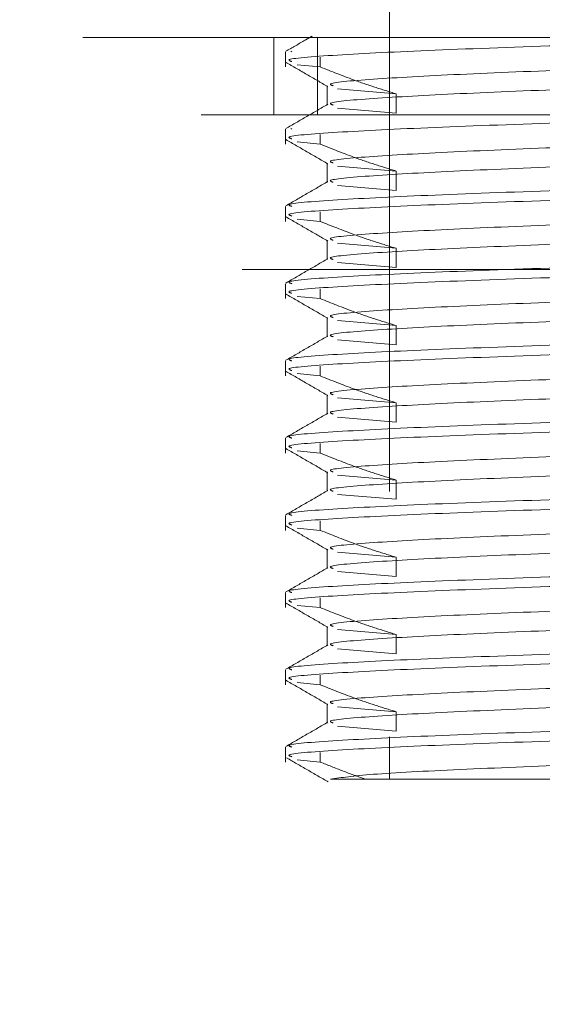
# Model space of a CAD drawing. Header units: millimetres. Extents: x 373 to 928, y 275 to 747.
# Tile 60 of 117: x 705.42 to 706.77, y 356.12 to 358.67. Entities that reach past the tile are written whole.
import ezdxf

# ---------------------------------------------------------------- set-up
doc = ezdxf.new("R2010")
doc.units = ezdxf.units.MM
doc.linetypes.add('HIDDEN', pattern=[1.905, 1.27, -0.635])
doc.styles.add('SLDTEXTSTYLE0', font='TXT', dxfattribs={"width": 0.75})
doc.dimstyles.new('SLDDIMSTYLE0', dxfattribs={"dimtxt": 3.5, "dimasz": 3.556, "dimexe": 0, "dimexo": 0.0625, "dimgap": 0.875, "dimtad": 1, "dimdec": 0, "dimlfac": 5, "dimrnd": 1e-09, "dimzin": 12, "dimdsep": 46, "dimtxsty": 'SLDTEXTSTYLE0', "dimblk1": 'CLOSED', "dimblk2": 'CLOSED', "dimsah": 1, "dimcen": 0.09, "dimadec": 0, "dimazin": 3, "dimtfac": 1, "dimtdec": 0, "dimtofl": 0, "dimtmove": 0, "dimatfit": 3, "dimldrblk": 'CLOSED', "dimfxl": 0, "dimfrac": 2, "dimtolj": 1, "dimtzin": 12, "dimarcsym": 0})

# ---------------------------------------------------------------- blocks, each defined once
blk = doc.blocks.new('_Closed')
at = {"color": 0, "linetype": 'ByBlock', "lineweight": -2}
for p, q in [((-1, 0.166667), (0, 0)), ((-1, 0.166667), (-1, -0.166667)), ((0, 0), (-1, -0.166667)), ((0, 0), (-1, 0))]:
    blk.add_line(p, q, dxfattribs=at)
blk = doc.blocks.new('_D')
at = {"color": 7, "linetype": 'Continuous', "lineweight": 0}
for p, q in [((715.4742, 535.1976), (750.6968, 535.1976)), ((749.6968, 535.1976), (749.6968, 275.2266)), ((668.6714, 275.2266), (750.6968, 275.2266))]:
    blk.add_line(p, q, dxfattribs=at)
at = {"color": 7, "linetype": 'Continuous', "lineweight": 18, "xscale": 3.556, "yscale": 3.556}
for p, rotation in [((749.6968, 535.1976, -1.633), 90.0000000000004), ((749.6968, 275.2266, -1.633), 270.0000000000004)]:
    blk.add_blockref('_Closed', p, dxfattribs=dict(at, rotation=rotation))
at = {"color": 7, "linetype": 'Continuous', "lineweight": 18, "insert": (745.1851, 417.7291), "char_height": 3.5, "attachment_point": 1, "rotation": 90, "style": 'SLDTEXTSTYLE0'}
blk.add_mtext('1300', dxfattribs=at)

msp = doc.modelspace()

# ---------------------------------------------------------------- linework, layer by layer
at = {"color": 7, "linetype": 'HIDDEN', "lineweight": 18}
for p, q in [((706.374, 360.6214), (706.374, 356.7014)), ((705.674, 360.5214), (705.674, 358.6214)), ((703.674, 358.6214), (708.8062, 358.6214)), ((706.074, 358.6214), (706.074, 358.4214)), ((706.1876, 358.4214), (706.1876, 358.6214)), ((706.104, 358.5844), (706.104, 358.5457)), ((706.1211, 358.5844), (706.1182, 358.5862)), ((706.1944, 358.5707), (706.1944, 358.5457)), ((706.1944, 358.5457), (706.1343, 358.5514)), ((706.2122, 358.4968), (706.2122, 358.4468)), ((706.3907, 358.476), (706.2392, 358.4889)), ((706.3907, 358.426), (706.3907, 358.476)), ((706.3907, 358.426), (706.2392, 358.4389)), ((709.0609, 358.4214), (703.174, 358.4214)), ((706.1211, 358.3844), (706.1182, 358.3862)), ((706.104, 358.3844), (706.104, 358.3457)), ((706.1944, 358.3707), (706.1944, 358.3457)), ((706.1944, 358.3457), (706.1343, 358.3514)), ((706.2122, 358.2968), (706.2122, 358.2468)), ((706.3907, 358.276), (706.2392, 358.2889)), ((706.3907, 358.226), (706.3907, 358.276)), ((706.3907, 358.226), (706.2392, 358.2389)), ((706.104, 358.1844), (706.104, 358.1457)), ((706.1944, 358.1707), (706.1944, 358.1457)), ((706.1944, 358.1457), (706.1343, 358.1514)), ((706.2122, 358.0968), (706.2122, 358.0468)), ((706.3907, 358.076), (706.2392, 358.0889)), ((706.3907, 358.026), (706.3907, 358.076)), ((706.3907, 358.026), (706.2392, 358.0389)), ((711.0717, 358.0214), (703.0762, 358.0214)), ((706.104, 357.9844), (706.104, 357.9457)), ((706.1944, 357.9707), (706.1944, 357.9457)), ((706.1944, 357.9457), (706.1343, 357.9514)), ((706.2122, 357.8968), (706.2122, 357.8468)), ((706.3907, 357.876), (706.2392, 357.8889)), ((706.3907, 357.826), (706.3907, 357.876)), ((706.3907, 357.826), (706.2392, 357.8389)), ((706.104, 357.7844), (706.104, 357.7457)), ((706.1944, 357.7457), (706.1343, 357.7514)), ((706.1944, 357.7707), (706.1944, 357.7457)), ((706.2122, 357.6968), (706.2122, 357.6468)), ((706.3907, 357.676), (706.2392, 357.6889)), ((706.3907, 357.626), (706.3907, 357.676)), ((706.3907, 357.626), (706.2392, 357.6389)), ((706.104, 357.5844), (706.104, 357.5457)), ((706.1944, 357.5707), (706.1944, 357.5457)), ((706.1944, 357.5457), (706.1343, 357.5514)), ((706.2122, 357.4968), (706.2122, 357.4468)), ((706.3907, 357.476), (706.2392, 357.4889)), ((706.3907, 357.426), (706.3907, 357.476)), ((706.3907, 357.426), (706.2392, 357.4389)), ((706.104, 357.3844), (706.104, 357.3457)), ((706.1944, 357.3707), (706.1944, 357.3457)), ((706.1944, 357.3457), (706.1343, 357.3514)), ((706.2122, 357.2968), (706.2122, 357.2468)), ((706.3907, 357.276), (706.2392, 357.2889)), ((706.3907, 357.226), (706.3907, 357.276)), ((706.3907, 357.226), (706.2392, 357.2389)), ((706.104, 357.1844), (706.104, 357.1457)), ((706.1944, 357.1707), (706.1944, 357.1457)), ((706.1944, 357.1457), (706.1343, 357.1514)), ((706.2122, 357.0968), (706.2122, 357.0468)), ((706.3907, 357.076), (706.2392, 357.0889)), ((706.3907, 357.026), (706.3907, 357.076)), ((706.3907, 357.026), (706.2392, 357.0389)), ((706.104, 356.9844), (706.104, 356.9457)), ((706.1944, 356.9707), (706.1944, 356.9457)), ((706.1944, 356.9457), (706.1343, 356.9514)), ((706.2122, 356.8968), (706.2122, 356.8468)), ((706.3907, 356.876), (706.2392, 356.8889)), ((706.3907, 356.826), (706.3907, 356.876)), ((706.3907, 356.826), (706.2392, 356.8389)), ((706.104, 356.7844), (706.104, 356.7457)), ((706.1944, 356.7707), (706.1944, 356.7457)), ((706.1944, 356.7457), (706.1343, 356.7514))]:
    msp.add_line(p, q, dxfattribs=at)
at = {"color": 7, "linetype": 'Continuous', "lineweight": 25}
msp.add_arc((680.7573, 374.7659), 25, 294.83459, 0, dxfattribs=at)
at = {"color": 7, "linetype": 'HIDDEN', "lineweight": 18}
msp.add_arc((707.074, 341.8613), 19.6, 93.21727, 248.54412, dxfattribs=at)
for points, knots in [([(706.1733, 358.6254), (706.1673, 358.6219), (706.1447, 358.6088), (706.122, 358.5957), (706.1054, 358.5861)], [0, 0, 0, 0, 0.266935, 1, 1, 1, 1]), ([(706.1211, 358.5594), (706.1166, 358.5609), (706.0994, 358.5666), (706.2238, 358.5764), (706.475, 358.5889), (706.7658, 358.5993), (706.9504, 358.6053), (707.0095, 358.6072)], [0, 0, 0, 0, 0.094064, 0.355006, 0.615949, 0.876891, 1, 1, 1, 1]), ([(706.1057, 358.5574), (706.1237, 358.5469), (706.1599, 358.526), (706.196, 358.5051), (706.2141, 358.4947)], [0, 0, 0, 0, 0.500037, 1, 1, 1, 1]), ([(706.3907, 358.476), (706.3723, 358.4816), (706.3354, 358.4928), (706.2698, 358.5156), (706.2231, 358.5342), (706.1944, 358.5457)], [0, 0, 0, 0, 0.278221, 0.556433, 1, 1, 1, 1]), ([(706.2275, 358.4969), (706.2234, 358.4984), (706.2081, 358.5041), (706.3187, 358.5139), (706.5417, 358.5264), (706.8589, 358.539), (707.0891, 358.5475), (707.2059, 358.5518)], [0, 0, 0, 0, 0.0824, 0.310106, 0.537812, 0.765518, 1, 1, 1, 1]), ([(706.2275, 358.4469), (706.2234, 358.4484), (706.2081, 358.4541), (706.3187, 358.4639), (706.5417, 358.4764), (706.8589, 358.489), (707.0891, 358.4975), (707.2059, 358.5018)], [0, 0, 0, 0, 0.0821086, 0.3098871, 0.5376656, 0.7654441, 1, 1, 1, 1]), ([(706.214, 358.4489), (706.1959, 358.4384), (706.1597, 358.4175), (706.1236, 358.3966), (706.1055, 358.3861)], [0, 0, 0, 0, 0.499955, 1, 1, 1, 1]), ([(706.1211, 358.3594), (706.1166, 358.3609), (706.0994, 358.3666), (706.2238, 358.3764), (706.475, 358.3889), (706.7658, 358.3993), (706.9504, 358.4053), (707.0095, 358.4072)], [0, 0, 0, 0, 0.0940641, 0.3550063, 0.6159486, 0.8768909, 1, 1, 1, 1]), ([(706.1057, 358.3574), (706.1237, 358.3469), (706.1599, 358.326), (706.196, 358.3051), (706.2141, 358.2947)], [0, 0, 0, 0, 0.500037, 1, 1, 1, 1]), ([(706.3907, 358.276), (706.3723, 358.2816), (706.3354, 358.2928), (706.2698, 358.3156), (706.2231, 358.3342), (706.1944, 358.3457)], [0, 0, 0, 0, 0.278221, 0.556433, 1, 1, 1, 1]), ([(706.2275, 358.2969), (706.2234, 358.2984), (706.2081, 358.3041), (706.3187, 358.3139), (706.5417, 358.3264), (706.8589, 358.339), (707.0891, 358.3475), (707.2059, 358.3518)], [0, 0, 0, 0, 0.0824, 0.310106, 0.537812, 0.765518, 1, 1, 1, 1]), ([(706.2275, 358.2469), (706.2234, 358.2484), (706.2081, 358.2541), (706.3187, 358.2639), (706.5417, 358.2764), (706.8589, 358.289), (707.0891, 358.2975), (707.2059, 358.3018)], [0, 0, 0, 0, 0.082109, 0.309887, 0.537666, 0.765444, 1, 1, 1, 1]), ([(706.214, 358.2489), (706.1959, 358.2384), (706.1597, 358.2175), (706.1236, 358.1966), (706.1055, 358.1861)], [0, 0, 0, 0, 0.499955, 1, 1, 1, 1]), ([(706.1211, 358.1844), (706.1166, 358.1859), (706.0994, 358.1916), (706.2238, 358.2014), (706.475, 358.2139), (706.7658, 358.2243), (706.9504, 358.2303), (707.0095, 358.2322)], [0, 0, 0, 0, 0.094064, 0.355006, 0.615949, 0.876891, 1, 1, 1, 1]), ([(706.1211, 358.1594), (706.1166, 358.1609), (706.0994, 358.1666), (706.2238, 358.1764), (706.475, 358.1889), (706.7658, 358.1993), (706.9504, 358.2053), (707.0095, 358.2072)], [0, 0, 0, 0, 0.094064, 0.355006, 0.615949, 0.876891, 1, 1, 1, 1]), ([(706.1057, 358.1574), (706.1237, 358.1469), (706.1599, 358.126), (706.196, 358.1051), (706.2141, 358.0947)], [0, 0, 0, 0, 0.500037, 1, 1, 1, 1]), ([(706.3907, 358.076), (706.3723, 358.0816), (706.3354, 358.0928), (706.2698, 358.1156), (706.2231, 358.1342), (706.1944, 358.1457)], [0, 0, 0, 0, 0.278221, 0.556433, 1, 1, 1, 1]), ([(706.2275, 358.0969), (706.2234, 358.0984), (706.2081, 358.1041), (706.3187, 358.1139), (706.5417, 358.1264), (706.8589, 358.139), (707.0891, 358.1475), (707.2059, 358.1518)], [0, 0, 0, 0, 0.0824, 0.310106, 0.537812, 0.765518, 1, 1, 1, 1]), ([(706.2275, 358.0469), (706.2234, 358.0484), (706.2081, 358.0541), (706.3187, 358.0639), (706.5417, 358.0764), (706.8589, 358.089), (707.0891, 358.0975), (707.2059, 358.1018)], [0, 0, 0, 0, 0.082109, 0.309887, 0.537666, 0.765444, 1, 1, 1, 1]), ([(706.214, 358.0489), (706.1959, 358.0384), (706.1597, 358.0175), (706.1236, 357.9966), (706.1055, 357.9861)], [0, 0, 0, 0, 0.499955, 1, 1, 1, 1]), ([(706.1211, 357.9844), (706.1166, 357.9859), (706.0994, 357.9916), (706.2238, 358.0014), (706.475, 358.0139), (706.7658, 358.0243), (706.9504, 358.0303), (707.0095, 358.0322)], [0, 0, 0, 0, 0.094064, 0.355006, 0.615949, 0.876891, 1, 1, 1, 1]), ([(706.1211, 357.9594), (706.1166, 357.9609), (706.0994, 357.9666), (706.2238, 357.9764), (706.475, 357.9889), (706.7658, 357.9993), (706.9504, 358.0053), (707.0095, 358.0072)], [0, 0, 0, 0, 0.094064, 0.355006, 0.615949, 0.876891, 1, 1, 1, 1]), ([(706.1057, 357.9574), (706.1237, 357.9469), (706.1599, 357.926), (706.196, 357.9051), (706.2141, 357.8947)], [0, 0, 0, 0, 0.5000372, 1, 1, 1, 1]), ([(706.3907, 357.876), (706.3723, 357.8816), (706.3354, 357.8928), (706.2698, 357.9156), (706.2231, 357.9342), (706.1944, 357.9457)], [0, 0, 0, 0, 0.278221, 0.556433, 1, 1, 1, 1]), ([(706.2275, 357.8969), (706.2234, 357.8984), (706.2081, 357.9041), (706.3187, 357.9139), (706.5417, 357.9264), (706.8589, 357.939), (707.0891, 357.9475), (707.2059, 357.9518)], [0, 0, 0, 0, 0.0824, 0.310106, 0.537812, 0.765518, 1, 1, 1, 1]), ([(706.2275, 357.8469), (706.2234, 357.8484), (706.2081, 357.8541), (706.3187, 357.8639), (706.5417, 357.8764), (706.8589, 357.889), (707.0891, 357.8975), (707.2059, 357.9018)], [0, 0, 0, 0, 0.082109, 0.309887, 0.537666, 0.765444, 1, 1, 1, 1]), ([(706.214, 357.8489), (706.1959, 357.8384), (706.1597, 357.8175), (706.1236, 357.7966), (706.1055, 357.7861)], [0, 0, 0, 0, 0.499955, 1, 1, 1, 1]), ([(706.1211, 357.7844), (706.1166, 357.7859), (706.0994, 357.7916), (706.2238, 357.8014), (706.475, 357.8139), (706.7658, 357.8243), (706.9504, 357.8303), (707.0095, 357.8322)], [0, 0, 0, 0, 0.094064, 0.355006, 0.615949, 0.876891, 1, 1, 1, 1]), ([(706.1211, 357.7594), (706.1166, 357.7609), (706.0994, 357.7666), (706.2238, 357.7764), (706.475, 357.7889), (706.7658, 357.7993), (706.9504, 357.8053), (707.0095, 357.8072)], [0, 0, 0, 0, 0.094064, 0.355006, 0.615949, 0.876891, 1, 1, 1, 1]), ([(706.1057, 357.7574), (706.1237, 357.7469), (706.1599, 357.726), (706.196, 357.7051), (706.2141, 357.6947)], [0, 0, 0, 0, 0.500037, 1, 1, 1, 1]), ([(706.2275, 357.6969), (706.2234, 357.6984), (706.2081, 357.7041), (706.3187, 357.7139), (706.5417, 357.7264), (706.8589, 357.739), (707.0891, 357.7475), (707.2059, 357.7518)], [0, 0, 0, 0, 0.0823997, 0.310106, 0.5378122, 0.7655185, 1, 1, 1, 1]), ([(706.3907, 357.676), (706.3723, 357.6816), (706.3354, 357.6928), (706.2698, 357.7156), (706.2231, 357.7342), (706.1944, 357.7457)], [0, 0, 0, 0, 0.278221, 0.556433, 1, 1, 1, 1]), ([(706.2275, 357.6469), (706.2234, 357.6484), (706.2081, 357.6541), (706.3187, 357.6639), (706.5417, 357.6764), (706.8589, 357.689), (707.0891, 357.6975), (707.2059, 357.7018)], [0, 0, 0, 0, 0.0821086, 0.3098871, 0.5376656, 0.7654441, 1, 1, 1, 1]), ([(706.214, 357.6489), (706.1959, 357.6384), (706.1597, 357.6175), (706.1236, 357.5966), (706.1055, 357.5861)], [0, 0, 0, 0, 0.499955, 1, 1, 1, 1]), ([(706.1211, 357.5844), (706.1166, 357.5859), (706.0994, 357.5916), (706.2238, 357.6014), (706.475, 357.6139), (706.7658, 357.6243), (706.9504, 357.6303), (707.0095, 357.6322)], [0, 0, 0, 0, 0.094064, 0.355006, 0.615949, 0.876891, 1, 1, 1, 1]), ([(706.1211, 357.5594), (706.1166, 357.5609), (706.0994, 357.5666), (706.2238, 357.5764), (706.475, 357.5889), (706.7658, 357.5993), (706.9504, 357.6053), (707.0095, 357.6072)], [0, 0, 0, 0, 0.094064, 0.355006, 0.615949, 0.876891, 1, 1, 1, 1]), ([(706.1057, 357.5574), (706.1237, 357.5469), (706.1599, 357.526), (706.196, 357.5051), (706.2141, 357.4947)], [0, 0, 0, 0, 0.5000372, 1, 1, 1, 1]), ([(706.3907, 357.476), (706.3723, 357.4816), (706.3354, 357.4928), (706.2698, 357.5156), (706.2231, 357.5342), (706.1944, 357.5457)], [0, 0, 0, 0, 0.2782208, 0.5564334, 1, 1, 1, 1]), ([(706.2275, 357.4969), (706.2234, 357.4984), (706.2081, 357.5041), (706.3187, 357.5139), (706.5417, 357.5264), (706.8589, 357.539), (707.0891, 357.5475), (707.2059, 357.5518)], [0, 0, 0, 0, 0.0824, 0.310106, 0.537812, 0.765518, 1, 1, 1, 1]), ([(706.2275, 357.4469), (706.2234, 357.4484), (706.2081, 357.4541), (706.3187, 357.4639), (706.5417, 357.4764), (706.8589, 357.489), (707.0891, 357.4975), (707.2059, 357.5018)], [0, 0, 0, 0, 0.082109, 0.309887, 0.537666, 0.765444, 1, 1, 1, 1]), ([(706.214, 357.4489), (706.1959, 357.4384), (706.1597, 357.4175), (706.1236, 357.3966), (706.1055, 357.3861)], [0, 0, 0, 0, 0.499955, 1, 1, 1, 1]), ([(706.1211, 357.3844), (706.1166, 357.3859), (706.0994, 357.3916), (706.2238, 357.4014), (706.475, 357.4139), (706.7658, 357.4243), (706.9504, 357.4303), (707.0095, 357.4322)], [0, 0, 0, 0, 0.094064, 0.355006, 0.615949, 0.876891, 1, 1, 1, 1]), ([(706.1211, 357.3594), (706.1166, 357.3609), (706.0994, 357.3666), (706.2238, 357.3764), (706.475, 357.3889), (706.7658, 357.3993), (706.9504, 357.4053), (707.0095, 357.4072)], [0, 0, 0, 0, 0.094064, 0.355006, 0.615949, 0.876891, 1, 1, 1, 1]), ([(706.1057, 357.3574), (706.1237, 357.3469), (706.1599, 357.326), (706.196, 357.3051), (706.2141, 357.2947)], [0, 0, 0, 0, 0.500037, 1, 1, 1, 1]), ([(706.3907, 357.276), (706.3723, 357.2816), (706.3354, 357.2928), (706.2698, 357.3156), (706.2231, 357.3342), (706.1944, 357.3457)], [0, 0, 0, 0, 0.278221, 0.556433, 1, 1, 1, 1]), ([(706.2275, 357.2969), (706.2234, 357.2984), (706.2081, 357.3041), (706.3187, 357.3139), (706.5417, 357.3264), (706.8589, 357.339), (707.0891, 357.3475), (707.2059, 357.3518)], [0, 0, 0, 0, 0.0824, 0.310106, 0.537812, 0.765518, 1, 1, 1, 1]), ([(706.2275, 357.2469), (706.2234, 357.2484), (706.2081, 357.2541), (706.3187, 357.2639), (706.5417, 357.2764), (706.8589, 357.289), (707.0891, 357.2975), (707.2059, 357.3018)], [0, 0, 0, 0, 0.082109, 0.309887, 0.537666, 0.765444, 1, 1, 1, 1]), ([(706.214, 357.2489), (706.1959, 357.2384), (706.1597, 357.2175), (706.1236, 357.1966), (706.1055, 357.1861)], [0, 0, 0, 0, 0.499955, 1, 1, 1, 1]), ([(706.1211, 357.1844), (706.1166, 357.1859), (706.0994, 357.1916), (706.2238, 357.2014), (706.475, 357.2139), (706.7658, 357.2243), (706.9504, 357.2303), (707.0095, 357.2322)], [0, 0, 0, 0, 0.094064, 0.355006, 0.615949, 0.876891, 1, 1, 1, 1]), ([(706.1211, 357.1594), (706.1166, 357.1609), (706.0994, 357.1666), (706.2238, 357.1764), (706.475, 357.1889), (706.7658, 357.1993), (706.9504, 357.2053), (707.0095, 357.2072)], [0, 0, 0, 0, 0.094064, 0.355006, 0.615949, 0.876891, 1, 1, 1, 1]), ([(706.1057, 357.1574), (706.1237, 357.1469), (706.1599, 357.126), (706.196, 357.1051), (706.2141, 357.0947)], [0, 0, 0, 0, 0.500037, 1, 1, 1, 1]), ([(706.3907, 357.076), (706.3723, 357.0816), (706.3354, 357.0928), (706.2698, 357.1156), (706.2231, 357.1342), (706.1944, 357.1457)], [0, 0, 0, 0, 0.278221, 0.556433, 1, 1, 1, 1]), ([(706.2275, 357.0969), (706.2234, 357.0984), (706.2081, 357.1041), (706.3187, 357.1139), (706.5417, 357.1264), (706.8589, 357.139), (707.0891, 357.1475), (707.2059, 357.1518)], [0, 0, 0, 0, 0.0823997, 0.310106, 0.5378122, 0.7655185, 1, 1, 1, 1]), ([(706.2275, 357.0469), (706.2234, 357.0484), (706.2081, 357.0541), (706.3187, 357.0639), (706.5417, 357.0764), (706.8589, 357.089), (707.0891, 357.0975), (707.2059, 357.1018)], [0, 0, 0, 0, 0.082109, 0.309887, 0.537666, 0.765444, 1, 1, 1, 1]), ([(706.214, 357.0489), (706.1959, 357.0384), (706.1597, 357.0175), (706.1236, 356.9966), (706.1055, 356.9861)], [0, 0, 0, 0, 0.499955, 1, 1, 1, 1]), ([(706.1211, 356.9844), (706.1166, 356.9859), (706.0994, 356.9916), (706.2238, 357.0014), (706.475, 357.0139), (706.7658, 357.0243), (706.9504, 357.0303), (707.0095, 357.0322)], [0, 0, 0, 0, 0.094064, 0.355006, 0.615949, 0.876891, 1, 1, 1, 1]), ([(706.1211, 356.9594), (706.1166, 356.9609), (706.0994, 356.9666), (706.2238, 356.9764), (706.475, 356.9889), (706.7658, 356.9993), (706.9504, 357.0053), (707.0095, 357.0072)], [0, 0, 0, 0, 0.094064, 0.355006, 0.615949, 0.876891, 1, 1, 1, 1]), ([(706.1057, 356.9574), (706.1237, 356.9469), (706.1599, 356.926), (706.196, 356.9051), (706.2141, 356.8947)], [0, 0, 0, 0, 0.500037, 1, 1, 1, 1]), ([(706.3907, 356.876), (706.3723, 356.8816), (706.3354, 356.8928), (706.2698, 356.9156), (706.2231, 356.9342), (706.1944, 356.9457)], [0, 0, 0, 0, 0.278221, 0.556433, 1, 1, 1, 1]), ([(706.2275, 356.8969), (706.2234, 356.8984), (706.2081, 356.9041), (706.3187, 356.9139), (706.5417, 356.9264), (706.8589, 356.939), (707.0891, 356.9475), (707.2059, 356.9518)], [0, 0, 0, 0, 0.0824, 0.310106, 0.537812, 0.765518, 1, 1, 1, 1]), ([(706.2275, 356.8469), (706.2234, 356.8484), (706.2081, 356.8541), (706.3187, 356.8639), (706.5417, 356.8764), (706.8589, 356.889), (707.0891, 356.8975), (707.2059, 356.9018)], [0, 0, 0, 0, 0.082109, 0.309887, 0.537666, 0.765444, 1, 1, 1, 1]), ([(706.214, 356.8489), (706.1959, 356.8384), (706.1597, 356.8175), (706.1236, 356.7966), (706.1055, 356.7861)], [0, 0, 0, 0, 0.499955, 1, 1, 1, 1]), ([(706.1211, 356.7844), (706.1166, 356.7859), (706.0994, 356.7916), (706.2238, 356.8014), (706.475, 356.8139), (706.7658, 356.8243), (706.9504, 356.8303), (707.0095, 356.8322)], [0, 0, 0, 0, 0.094064, 0.355006, 0.615949, 0.876891, 1, 1, 1, 1]), ([(706.1211, 356.7594), (706.1166, 356.7609), (706.0994, 356.7666), (706.2238, 356.7764), (706.475, 356.7889), (706.7658, 356.7993), (706.9504, 356.8053), (707.0095, 356.8072)], [0, 0, 0, 0, 0.094064, 0.355006, 0.615949, 0.876891, 1, 1, 1, 1]), ([(706.1069, 356.7568), (706.1249, 356.7464), (706.1611, 356.7255), (706.1972, 356.7045), (706.2153, 356.6941)], [0, 0, 0, 0, 0.50004, 1, 1, 1, 1]), ([(706.311, 356.7014), (706.2914, 356.7084), (706.2523, 356.7223), (706.2137, 356.7379), (706.1944, 356.7457)], [0, 0, 0, 0, 0.499828, 1, 1, 1, 1]), ([(706.2209, 356.7014), (706.2497, 356.7056), (706.3072, 356.7139), (706.5448, 356.7264), (706.8581, 356.739), (707.0888, 356.7475), (707.2059, 356.7518)], [0, 0, 0, 0, 0.248154, 0.496308, 0.744462, 1, 1, 1, 1]), ([(706.2209, 356.7014), (706.2268, 356.7014), (706.2497, 356.7014), (706.3475, 356.7014), (706.5509, 356.7014), (706.8138, 356.7014), (707.0399, 356.7014), (707.1658, 356.7014), (707.1958, 356.7014)], [0, 0, 0, 0, 0.074308, 0.288956, 0.503603, 0.718251, 0.932898, 1, 1, 1, 1])]:
    msp.add_open_spline(points, degree=3, knots=knots, dxfattribs=at)

# ---------------------------------------------------------------- dimensions: what is measured, and where the dimension line sits
at = {"color": 7, "linetype": 'Continuous', "lineweight": 18}
dim = msp.add_linear_dim(base=(749.6968, 275.2266), p1=(714.4742, 535.1976), p2=(667.6714, 275.2266), angle=90, dimstyle='SLDDIMSTYLE0', dxfattribs=at)
dim.commit()
dim.dimension.update_dxf_attribs({"geometry": '_D', "text_midpoint": (749.6968, 422.9013), "dimtype": 160})

doc.saveas('drawing.dxf')
